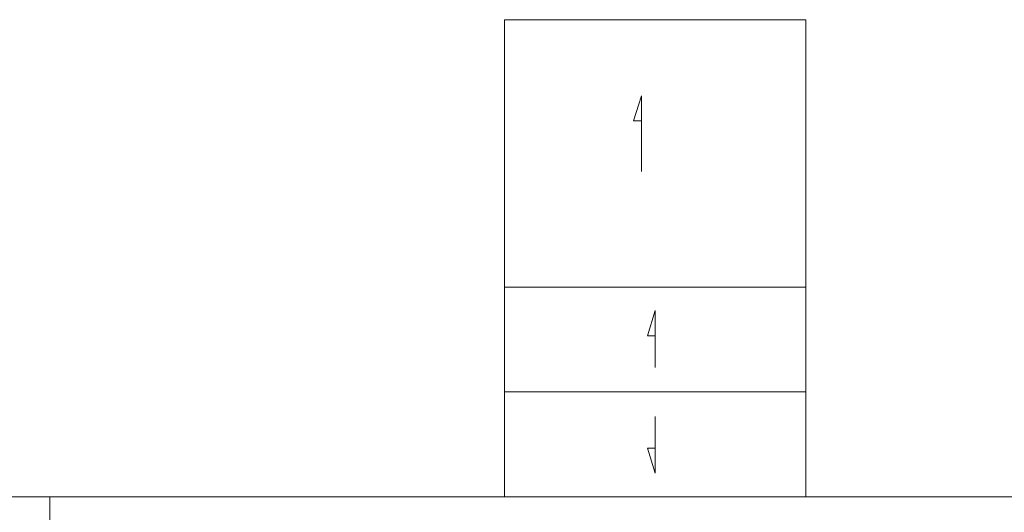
# Model space of a CAD drawing. Header units: metres. Extents: x -115250 to 1551995, y -140807 to 374743.
# Tile 138 of 205: x 68497 to 101543, y 166119 to 182641. Entities that reach past the tile are written whole.
import ezdxf

# ---------------------------------------------------------------- set-up
doc = ezdxf.new("R2010")
doc.units = ezdxf.units.M
doc.header["$LTSCALE"] = 100
doc.layers.add('910-tenka', color=4, linetype='Continuous', lineweight=15)

msp = doc.modelspace()

# ---------------------------------------------------------------- linework, layer by layer
at = {"layer": '910-tenka'}
for p, q in [((84767.1, 173671.2), (94887.1, 173671.2)), ((84767.1, 173671.2), (84767.1, 166641.2)), ((84767.1, 170156.2), (94887.1, 170156.2)), ((32977, 166641.2), (109727, 166641.2)), ((69512, 166641.2), (69512, 160721.2))]:
    msp.add_line(p, q, dxfattribs=at)
msp.add_lwpolyline([(84767.1, 182641.2), (94887.1, 182641.2), (94887.1, 166641.2), (84767.1, 166641.2)], close=True, dxfattribs=at)
for points in [[(89361.9, 177553.5), (89361.9, 180091.7), (89098.8, 179250.7), (89361.9, 179250.7)], [(89827.1, 170977.1), (89827.1, 172881.8), (89563.9, 172040.8), (89827.1, 172040.8)], [(89827.1, 169335.4), (89827.1, 167430.7), (89563.9, 168271.7), (89827.1, 168271.7)]]:
    msp.add_lwpolyline(points, dxfattribs=at)

doc.saveas('drawing.dxf')
